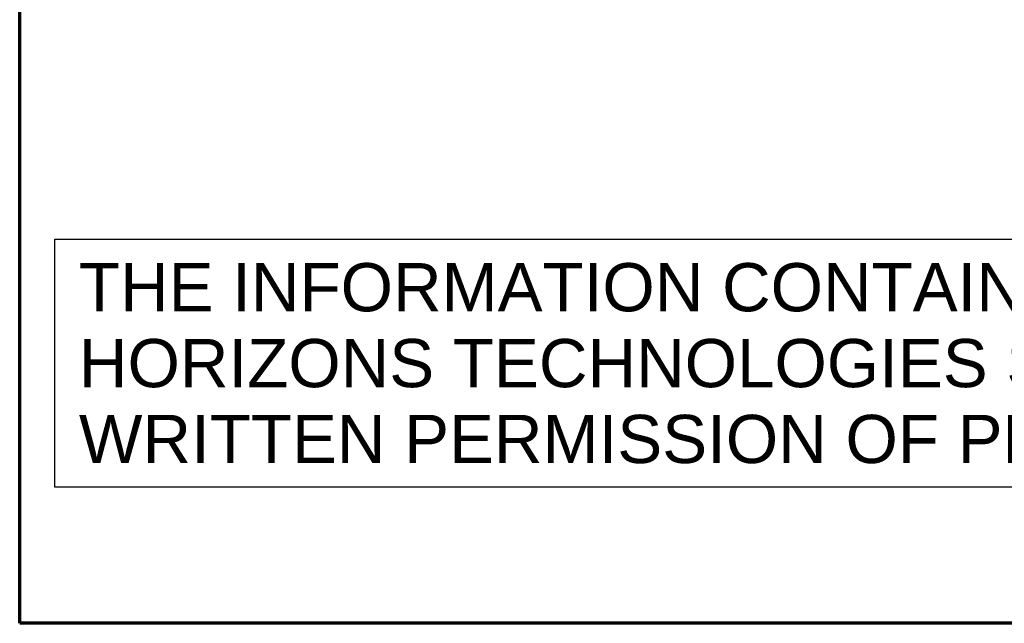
# Model space of a CAD drawing. Header units: millimetres. Extents: x 90 to 4407, y 90 to 14716.
# Tile 1 of 32: x 90 to 703, y 90 to 466. Entities that reach past the tile are written whole.
import ezdxf

# ---------------------------------------------------------------- set-up
doc = ezdxf.new("R2010")
doc.units = ezdxf.units.MM
doc.header["$LTSCALE"] = 15
doc.layers.add('Cadre (ISO)', color=7, linetype='Continuous', lineweight=70)
doc.layers.add('Symbole (ISO)', color=7, linetype='Continuous', lineweight=25)
doc.styles.add('Note Text (A4D)', font='arial.ttf')

# ---------------------------------------------------------------- blocks, each defined once
blk = doc.blocks.new('Cadres AQUA4D Border')
at = {"layer": 'Cadre (ISO)'}
for p, q in [((6, 6), (6, 204)), ((291, 6), (6, 6))]:
    blk.add_line(p, q, dxfattribs=at)

msp = doc.modelspace()

# ---------------------------------------------------------------- block references
at = {"xscale": 15, "yscale": 15, "zscale": 15}
msp.add_blockref('Cadres AQUA4D Border', (0, 0), dxfattribs=at)

# ---------------------------------------------------------------- texts
at = {"layer": 'Symbole (ISO)', "insert": (126.88, 251.73), "char_height": 30, "width": 1970.1438, "attachment_point": 4, "line_spacing_factor": 0.944221, "style": 'Note Text (A4D)', "bg_fill": 16, "box_fill_scale": 1.5, "bg_fill_color": 256, "bg_fill_transparency": 0}
msp.add_mtext('\\fArial|b0|i0;THE INFORMATION CONTAINED IN THIS DRAWING IS THE SOLE PROPERTY OF PLANET \\PHORIZONS TECHNOLOGIES SA. ANY REPRODUCTION IN PART OR WHOLE WITHOUT THE \\PWRITTEN PERMISSION OF PLANET HORIZONS TECHNOLOGIES SA IS PROHIBITED.', dxfattribs=at)

doc.saveas('drawing.dxf')
